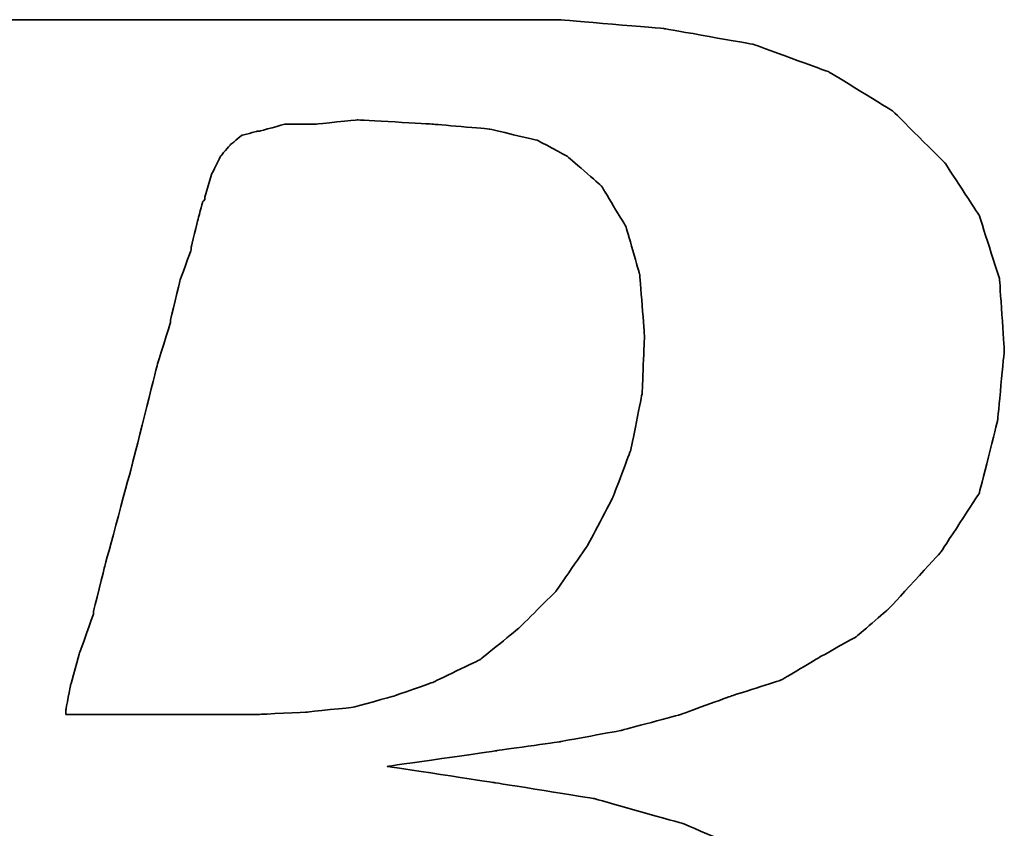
# Model space of a CAD drawing. Header units: millimetres. Extents: x 8 to 529, y 592 to 778.
# Tile 33 of 52: x 378.26 to 382.69, y 654.31 to 657.95. Entities that reach past the tile are written whole.
import ezdxf

# ---------------------------------------------------------------- set-up
doc = ezdxf.new("R2010")
doc.units = ezdxf.units.MM
doc.layers.add('DIM', color=4, linetype='Continuous')
doc.layers.add('layer 1', color=7, linetype='Continuous')

# ---------------------------------------------------------------- blocks, each defined once
blk = doc.blocks.new('TBI MOTION logo(完整正式版)')
at = {"layer": 'layer 1', "color": 22, "lineweight": 35}
for points, knots in [([(-64.65375, -6.86375), (-64.65375, -6.86375), (-64.84375, -7.29625), (-64.84375, -7.29625), (-64.84375, -7.29625), (-64.84375, -7.29625), (-64.86875, -7.34375), (-64.86875, -7.34375), (-64.86875, -7.34375), (-64.86875, -7.34375), (-64.86875, -7.36875), (-64.86875, -7.36875), (-64.86875, -7.36875), (-64.86875, -7.36875), (-65.15375, -7.65375), (-65.15375, -7.65375), (-65.15375, -7.65375), (-65.15375, -7.65375), (-65.17875, -7.65375), (-65.17875, -7.65375), (-65.17875, -7.65375), (-65.17875, -7.65375), (-65.20375, -7.67875), (-65.20375, -7.67875), (-65.20375, -7.67875), (-65.20375, -7.67875), (-65.58875, -7.87125), (-65.58875, -7.87125), (-65.58875, -7.87125), (-65.58875, -7.87125), (-65.63375, -7.87125), (-65.63375, -7.87125), (-65.63375, -7.87125), (-65.63375, -7.87125), (-65.65875, -7.89375), (-65.65875, -7.89375), (-65.65875, -7.89375), (-65.65875, -7.89375), (-66.09375, -7.94375), (-66.09375, -7.94375), (-66.09375, -7.94375), (-66.09375, -7.94375), (-66.11375, -7.94375), (-66.11375, -7.94375), (-66.11375, -7.94375), (-66.11375, -7.94375), (-66.16375, -7.94375), (-66.16375, -7.94375), (-66.16375, -7.94375), (-66.16375, -7.94375), (-66.30875, -7.94375), (-66.30875, -7.94375), (-66.30875, -7.94375), (-66.30875, -7.94375), (-66.69375, -7.94375), (-66.69375, -7.94375), (-66.69375, -7.94375), (-66.69375, -7.94375), (-67.07375, -7.94375), (-67.07375, -7.94375), (-67.07375, -7.94375), (-67.07375, -7.94375), (-67.12375, -7.94375), (-67.12375, -7.94375), (-67.12375, -7.94375), (-67.12375, -7.94375), (-67.12375, -7.96625), (-67.12375, -7.96625), (-67.12375, -7.96625), (-67.12375, -7.96625), (-67.14875, -7.99125), (-67.14875, -7.99125), (-67.14875, -7.99125), (-67.14875, -7.99125), (-67.24375, -8.34875), (-67.24375, -8.34875), (-67.24375, -8.34875), (-67.24375, -8.34875), (-67.31375, -8.68625), (-67.31375, -8.68625), (-67.31375, -8.68625), (-67.31375, -8.68625), (-67.26875, -8.68625), (-67.26875, -8.68625), (-67.26875, -8.68625), (-67.26875, -8.68625), (-67.07375, -8.68625), (-67.07375, -8.68625), (-67.07375, -8.68625), (-67.07375, -8.68625), (-66.54875, -8.68625), (-66.54875, -8.68625), (-66.54875, -8.68625), (-66.54875, -8.68625), (-65.82625, -8.68625), (-65.82625, -8.68625), (-65.82625, -8.68625), (-65.82625, -8.68625), (-65.01375, -8.68625), (-65.01375, -8.68625), (-65.01375, -8.68625), (-65.01375, -8.68625), (-64.05375, -8.68625), (-64.05375, -8.68625), (-64.05375, -8.68625), (-64.05375, -8.68625), (-62.08375, -8.68625), (-62.08375, -8.68625), (-62.08375, -8.68625), (-62.08375, -8.68625), (-60.06875, -8.68625), (-60.06875, -8.68625), (-60.06875, -8.68625), (-60.06875, -8.68625), (-59.10875, -8.68625), (-59.10875, -8.68625), (-59.10875, -8.68625), (-59.10875, -8.68625), (-58.29375, -8.68625), (-58.29375, -8.68625), (-58.29375, -8.68625), (-58.29375, -8.68625), (-57.57375, -8.68625), (-57.57375, -8.68625), (-57.57375, -8.68625), (-57.57375, -8.68625), (-57.04875, -8.68625), (-57.04875, -8.68625), (-57.04875, -8.68625), (-57.04875, -8.68625), (-56.85375, -8.68625), (-56.85375, -8.68625), (-56.85375, -8.68625), (-56.85375, -8.68625), (-56.70875, -8.68625), (-56.70875, -8.68625), (-56.70875, -8.68625), (-56.70875, -8.68625), (-56.61375, -8.68625), (-56.61375, -8.68625), (-56.61375, -8.68625), (-56.61375, -8.68625), (-56.56875, -8.68625), (-56.56875, -8.68625), (-56.56875, -8.68625), (-56.56875, -8.68625), (-55.65375, -8.63875), (-55.65375, -8.63875), (-55.65375, -8.63875), (-55.65375, -8.63875), (-54.76875, -8.51875), (-54.76875, -8.51875), (-54.76875, -8.51875), (-54.76875, -8.51875), (-53.90375, -8.30375), (-53.90375, -8.30375), (-53.90375, -8.30375), (-53.90375, -8.30375), (-53.08875, -8.03875), (-53.08875, -8.03875), (-53.08875, -8.03875), (-53.08875, -8.03875), (-52.34375, -7.65375), (-52.34375, -7.65375), (-52.34375, -7.65375), (-52.34375, -7.65375), (-51.69875, -7.29625), (-51.69875, -7.29625), (-51.69875, -7.29625), (-51.69875, -7.29625), (-51.21875, -6.91125), (-51.21875, -6.91125), (-51.21875, -6.91125), (-51.21875, -6.91125), (-50.83375, -6.50375), (-50.83375, -6.50375), (-50.83375, -6.50375), (-50.83375, -6.50375), (-50.44875, -5.94875), (-50.44875, -5.94875), (-50.44875, -5.94875), (-50.44875, -5.94875), (-50.13875, -5.30375), (-50.13875, -5.30375), (-50.13875, -5.30375), (-50.13875, -5.30375), (-49.99375, -4.65375), (-49.99375, -4.65375), (-49.99375, -4.65375), (-49.99375, -4.65375), (-49.92375, -3.98375), (-49.92375, -3.98375), (-49.92375, -3.98375), (-49.92375, -3.98375), (-49.99375, -3.19374), (-49.99375, -3.19374), (-49.99375, -3.19374), (-49.99375, -3.19374), (-50.23374, -2.44874), (-50.23374, -2.44874), (-50.23374, -2.44874), (-50.23374, -2.44874), (-50.59375, -1.87374), (-50.59375, -1.87374), (-50.59375, -1.87374), (-50.59375, -1.87374), (-51.09875, -1.31874), (-51.09875, -1.31874), (-51.09875, -1.31874), (-51.09875, -1.31874), (-51.74375, -0.81875), (-51.74375, -0.81875), (-51.74375, -0.81875), (-51.74375, -0.81875), (-52.53875, -0.48125), (-52.53875, -0.48125), (-52.53875, -0.48125), (-52.53875, -0.48125), (-53.47375, -0.21875), (-53.47375, -0.21875), (-53.47375, -0.21875), (-53.47375, -0.21875), (-54.52875, -0.04874), (-54.52875, -0.04874), (-54.52875, -0.04874), (-54.52875, -0.04874), (-55.65375, 0.12125), (-55.65375, 0.12125), (-55.65375, 0.12125), (-55.65375, 0.12125), (-54.50375, 0.28624), (-54.50375, 0.28624), (-54.50375, 0.28624), (-54.50375, 0.28624), (-53.83375, 0.38124), (-53.83375, 0.38124), (-53.83375, 0.38124), (-53.83375, 0.38124), (-53.18375, 0.50125), (-53.18375, 0.50125), (-53.18375, 0.50125), (-53.18375, 0.50125), (-52.55875, 0.66874), (-52.55875, 0.66874), (-52.55875, 0.66874), (-52.55875, 0.66874), (-52.03375, 0.86124), (-52.03375, 0.86124), (-52.03375, 0.86124), (-52.03375, 0.86124), (-51.50374, 1.03124), (-51.50374, 1.03124), (-51.50374, 1.03124), (-51.50374, 1.03124), (-51.09875, 1.27125), (-51.09875, 1.27125), (-51.09875, 1.27125), (-51.09875, 1.27125), (-50.71375, 1.48624), (-50.71375, 1.48624), (-50.71375, 1.48624), (-50.71375, 1.48624), (-50.37625, 1.77625), (-50.37625, 1.77625), (-50.37625, 1.77625), (-50.37625, 1.77625), (-49.82375, 2.37625), (-49.82375, 2.37625), (-49.82375, 2.37625), (-49.82375, 2.37625), (-49.41875, 2.99625), (-49.41875, 2.99625), (-49.41875, 2.99625), (-49.41875, 2.99625), (-49.22375, 3.76625), (-49.22375, 3.76625), (-49.22375, 3.76625), (-49.22375, 3.76625), (-49.15375, 4.50874), (-49.15375, 4.50874), (-49.15375, 4.50874), (-49.15375, 4.50874), (-49.20375, 5.25125), (-49.20375, 5.25125), (-49.20375, 5.25125), (-49.20375, 5.25125), (-49.41875, 5.92625), (-49.41875, 5.92625), (-49.41875, 5.92625), (-49.41875, 5.92625), (-49.77875, 6.47625), (-49.77875, 6.47625), (-49.77875, 6.47625), (-49.77875, 6.47625), (-50.33125, 7.02624), (-50.33125, 7.02624), (-50.33125, 7.02624), (-50.33125, 7.02624), (-51.00125, 7.43625), (-51.00125, 7.43625), (-51.00125, 7.43625), (-51.00125, 7.43625), (-51.79375, 7.72625), (-51.79375, 7.72625), (-51.79375, 7.72625), (-51.79375, 7.72625), (-52.72875, 7.89124), (-52.72875, 7.89124), (-52.72875, 7.89124), (-52.72875, 7.89124), (-53.83375, 7.98625), (-53.83375, 7.98625), (-53.83375, 7.98625), (-53.83375, 7.98625), (-53.92875, 7.98625), (-53.92875, 7.98625), (-53.92875, 7.98625), (-53.92875, 7.98625), (-54.26375, 7.98625), (-54.26375, 7.98625), (-54.26375, 7.98625), (-54.26375, 7.98625), (-54.74375, 7.98625), (-54.74375, 7.98625), (-54.74375, 7.98625), (-54.74375, 7.98625), (-55.36875, 7.98625), (-55.36875, 7.98625), (-55.36875, 7.98625), (-55.36875, 7.98625), (-56.13375, 7.98625), (-56.13375, 7.98625), (-56.13375, 7.98625), (-56.13375, 7.98625), (-56.94875, 7.98625), (-56.94875, 7.98625), (-56.94875, 7.98625), (-56.94875, 7.98625), (-58.77625, 7.98625), (-58.77625, 7.98625), (-58.77625, 7.98625), (-58.77625, 7.98625), (-60.59875, 7.98625), (-60.59875, 7.98625), (-60.59875, 7.98625), (-60.59875, 7.98625), (-61.41375, 7.98625), (-61.41375, 7.98625), (-61.41375, 7.98625), (-61.41375, 7.98625), (-62.17875, 7.98625), (-62.17875, 7.98625), (-62.17875, 7.98625), (-62.17875, 7.98625), (-62.80375, 7.98625), (-62.80375, 7.98625), (-62.80375, 7.98625), (-62.80375, 7.98625), (-63.30625, 7.98625), (-63.30625, 7.98625), (-63.30625, 7.98625), (-63.30625, 7.98625), (-63.57375, 7.98625), (-63.57375, 7.98625), (-63.57375, 7.98625), (-63.57375, 7.98625), (-63.57375, 7.96375), (-63.57375, 7.96375), (-63.57375, 7.96375), (-63.57375, 7.96375), (-63.59875, 7.94125), (-63.59875, 7.94125), (-63.59875, 7.94125), (-63.59875, 7.94125), (-63.69375, 7.55625), (-63.69375, 7.55625), (-63.69375, 7.55625), (-63.69375, 7.55625), (-63.76375, 7.24624), (-63.76375, 7.24624), (-63.76375, 7.24624), (-63.76375, 7.24624), (-63.23875, 7.24624), (-63.23875, 7.24624), (-63.23875, 7.24624), (-63.23875, 7.24624), (-62.75875, 7.24624), (-62.75875, 7.24624), (-62.75875, 7.24624), (-62.75875, 7.24624), (-62.61125, 7.24624), (-62.61125, 7.24624), (-62.61125, 7.24624), (-62.61125, 7.24624), (-62.56625, 7.24624), (-62.56625, 7.24624), (-62.56625, 7.24624), (-62.56625, 7.24624), (-62.22875, 7.24624), (-62.22875, 7.24624), (-62.22875, 7.24624), (-62.22875, 7.24624), (-62.20375, 7.24624), (-62.20375, 7.24624), (-62.20375, 7.24624), (-62.20375, 7.24624), (-62.17875, 7.21875), (-62.17875, 7.21875), (-62.17875, 7.21875), (-62.17875, 7.21875), (-61.96375, 7.17125), (-61.96375, 7.17125), (-61.96375, 7.17125), (-61.96375, 7.17125), (-61.72375, 7.12624), (-61.72375, 7.12624), (-61.72375, 7.12624), (-61.72375, 7.12624), (-61.70375, 7.12624), (-61.70375, 7.12624), (-61.70375, 7.12624), (-61.70375, 7.12624), (-61.55875, 7.07624), (-61.55875, 7.07624), (-61.55875, 7.07624), (-61.55875, 7.07624), (-61.50875, 7.07624), (-61.50875, 7.07624), (-61.50875, 7.07624), (-61.50875, 7.07624), (-61.48375, 7.02624), (-61.48375, 7.02624), (-61.48375, 7.02624), (-61.48375, 7.02624), (-61.31875, 6.83375), (-61.31875, 6.83375), (-61.31875, 6.83375), (-61.31875, 6.83375), (-61.29375, 6.81125), (-61.29375, 6.81125), (-61.29375, 6.81125), (-61.29375, 6.81125), (-61.29375, 6.78625), (-61.29375, 6.78625), (-61.29375, 6.78625), (-61.29375, 6.78625), (-61.19875, 6.50124), (-61.19875, 6.50124), (-61.19875, 6.50124), (-61.19875, 6.50124), (-61.17375, 6.45124), (-61.17375, 6.45124), (-61.17375, 6.45124), (-61.17375, 6.45124), (-61.19875, 6.40625), (-61.19875, 6.40625), (-61.19875, 6.40625), (-61.19875, 6.40625), (-61.26875, 5.99624), (-61.26875, 5.99624), (-61.26875, 5.99624), (-61.26875, 5.99624), (-61.26875, 5.85125), (-61.26875, 5.85125), (-61.26875, 5.85125), (-61.26875, 5.85125), (-61.26875, 5.82625), (-61.26875, 5.82625), (-61.26875, 5.82625), (-61.26875, 5.82625), (-61.29375, 5.80625), (-61.29375, 5.80625), (-61.29375, 5.80625), (-61.29375, 5.80625), (-61.34125, 5.66125), (-61.34125, 5.66125), (-61.34125, 5.66125), (-61.34125, 5.66125), (-61.41375, 5.44625), (-61.41375, 5.44625), (-61.41375, 5.44625), (-61.41375, 5.44625), (-61.48375, 5.15625), (-61.48375, 5.15625), (-61.48375, 5.15625), (-61.48375, 5.15625), (-61.58375, 4.82124), (-61.58375, 4.82124), (-61.58375, 4.82124), (-61.58375, 4.82124), (-61.79875, 4.00375), (-61.79875, 4.00375), (-61.79875, 4.00375), (-61.79875, 4.00375), (-62.05875, 2.99625), (-62.05875, 2.99625), (-62.05875, 2.99625), (-62.05875, 2.99625), (-62.34875, 1.91625), (-62.34875, 1.91625), (-62.34875, 1.91625), (-62.34875, 1.91625), (-62.97375, -0.41124), (-62.97375, -0.41124), (-62.97375, -0.41124), (-62.97375, -0.41124), (-63.59875, -2.75875), (-63.59875, -2.75875), (-63.59875, -2.75875), (-63.59875, -2.75875), (-63.88375, -3.86374), (-63.88375, -3.86374), (-63.88375, -3.86374), (-63.88375, -3.86374), (-64.14875, -4.82374), (-64.14875, -4.82374), (-64.14875, -4.82374), (-64.14875, -4.82374), (-64.36375, -5.64125), (-64.36375, -5.64125), (-64.36375, -5.64125), (-64.36375, -5.64125), (-64.43625, -5.97625), (-64.43625, -5.97625), (-64.43625, -5.97625), (-64.43625, -5.97625), (-64.50875, -6.28625), (-64.50875, -6.28625), (-64.50875, -6.28625), (-64.50875, -6.28625), (-64.50875, -6.30875), (-64.50875, -6.30875), (-64.50875, -6.30875), (-64.50875, -6.30875), (-64.57875, -6.50375), (-64.57875, -6.50375), (-64.57875, -6.50375), (-64.57875, -6.50375), (-64.62875, -6.69625), (-64.62875, -6.69625), (-64.62875, -6.69625), (-64.62875, -6.69625), (-64.62875, -6.76875), (-64.62875, -6.76875), (-64.62875, -6.76875), (-64.62875, -6.76875), (-64.62875, -6.81375), (-64.62875, -6.81375), (-64.62875, -6.81375), (-64.62875, -6.81375), (-64.62875, -6.83875), (-64.62875, -6.83875), (-64.62875, -6.83875), (-64.62875, -6.83875), (-64.65375, -6.86375), (-64.65375, -6.86375)], [0, 0, 0, 0, 0.00719424, 0.00719424, 0.00719424, 0.00719425, 0.01438849, 0.01438849, 0.01438849, 0.0143885, 0.02158273, 0.02158273, 0.02158273, 0.02158274, 0.02877698, 0.02877698, 0.02877698, 0.02877699, 0.03597122, 0.03597122, 0.03597122, 0.03597123, 0.04316547, 0.04316547, 0.04316547, 0.04316548, 0.05035971, 0.05035971, 0.05035971, 0.05035972, 0.05755396, 0.05755396, 0.05755396, 0.05755397, 0.0647482, 0.0647482, 0.0647482, 0.06474821, 0.07194245, 0.07194245, 0.07194245, 0.07194246, 0.07913669, 0.07913669, 0.07913669, 0.0791367, 0.08633094, 0.08633094, 0.08633094, 0.08633095, 0.09352518, 0.09352518, 0.09352518, 0.09352519, 0.10071942, 0.10071942, 0.10071942, 0.10071943, 0.10791367, 0.10791367, 0.10791367, 0.10791368, 0.11510791, 0.11510791, 0.11510791, 0.11510792, 0.12230216, 0.12230216, 0.12230216, 0.12230217, 0.1294964, 0.1294964, 0.1294964, 0.12949641, 0.13669065, 0.13669065, 0.13669065, 0.13669066, 0.14388489, 0.14388489, 0.14388489, 0.1438849, 0.15107914, 0.15107914, 0.15107914, 0.15107915, 0.15827338, 0.15827338, 0.15827338, 0.15827339, 0.16546763, 0.16546763, 0.16546763, 0.16546764, 0.17266187, 0.17266187, 0.17266187, 0.17266188, 0.17985612, 0.17985612, 0.17985612, 0.17985613, 0.18705036, 0.18705036, 0.18705036, 0.18705037, 0.1942446, 0.1942446, 0.1942446, 0.19424461, 0.20143885, 0.20143885, 0.20143885, 0.20143886, 0.20863309, 0.20863309, 0.20863309, 0.2086331, 0.21582734, 0.21582734, 0.21582734, 0.21582735, 0.22302158, 0.22302158, 0.22302158, 0.22302159, 0.23021583, 0.23021583, 0.23021583, 0.23021584, 0.23741007, 0.23741007, 0.23741007, 0.23741008, 0.24460432, 0.24460432, 0.24460432, 0.24460433, 0.25179856, 0.25179856, 0.25179856, 0.25179857, 0.25899281, 0.25899281, 0.25899281, 0.25899282, 0.26618705, 0.26618705, 0.26618705, 0.26618706, 0.27338129, 0.27338129, 0.27338129, 0.2733813, 0.28057554, 0.28057554, 0.28057554, 0.28057555, 0.28776978, 0.28776978, 0.28776978, 0.28776979, 0.29496403, 0.29496403, 0.29496403, 0.29496404, 0.30215827, 0.30215827, 0.30215827, 0.30215828, 0.30935252, 0.30935252, 0.30935252, 0.30935253, 0.31654676, 0.31654676, 0.31654676, 0.31654677, 0.32374101, 0.32374101, 0.32374101, 0.32374102, 0.33093525, 0.33093525, 0.33093525, 0.33093526, 0.3381295, 0.3381295, 0.3381295, 0.33812951, 0.34532374, 0.34532374, 0.34532374, 0.34532375, 0.35251799, 0.35251799, 0.35251799, 0.352518, 0.35971223, 0.35971223, 0.35971223, 0.35971224, 0.36690647, 0.36690647, 0.36690647, 0.36690648, 0.37410072, 0.37410072, 0.37410072, 0.37410073, 0.38129496, 0.38129496, 0.38129496, 0.38129497, 0.38848921, 0.38848921, 0.38848921, 0.38848922, 0.39568345, 0.39568345, 0.39568345, 0.39568346, 0.4028777, 0.4028777, 0.4028777, 0.40287771, 0.41007194, 0.41007194, 0.41007194, 0.41007195, 0.41726619, 0.41726619, 0.41726619, 0.4172662, 0.42446043, 0.42446043, 0.42446043, 0.42446044, 0.43165468, 0.43165468, 0.43165468, 0.43165469, 0.43884892, 0.43884892, 0.43884892, 0.43884893, 0.44604317, 0.44604317, 0.44604317, 0.44604318, 0.45323741, 0.45323741, 0.45323741, 0.45323742, 0.46043165, 0.46043165, 0.46043165, 0.46043166, 0.4676259, 0.4676259, 0.4676259, 0.46762591, 0.47482014, 0.47482014, 0.47482014, 0.47482015, 0.48201439, 0.48201439, 0.48201439, 0.4820144, 0.48920863, 0.48920863, 0.48920863, 0.48920864, 0.49640288, 0.49640288, 0.49640288, 0.49640289, 0.50359712, 0.50359712, 0.50359712, 0.50359713, 0.51079137, 0.51079137, 0.51079137, 0.51079138, 0.51798561, 0.51798561, 0.51798561, 0.51798562, 0.52517986, 0.52517986, 0.52517986, 0.52517987, 0.5323741, 0.5323741, 0.5323741, 0.53237411, 0.53956835, 0.53956835, 0.53956835, 0.53956836, 0.54676259, 0.54676259, 0.54676259, 0.5467626, 0.55395683, 0.55395683, 0.55395683, 0.55395684, 0.56115108, 0.56115108, 0.56115108, 0.56115109, 0.56834532, 0.56834532, 0.56834532, 0.56834533, 0.57553957, 0.57553957, 0.57553957, 0.57553958, 0.58273381, 0.58273381, 0.58273381, 0.58273382, 0.58992806, 0.58992806, 0.58992806, 0.58992807, 0.5971223, 0.5971223, 0.5971223, 0.59712231, 0.60431655, 0.60431655, 0.60431655, 0.60431656, 0.61151079, 0.61151079, 0.61151079, 0.6115108, 0.61870504, 0.61870504, 0.61870504, 0.61870505, 0.62589928, 0.62589928, 0.62589928, 0.62589929, 0.63309353, 0.63309353, 0.63309353, 0.63309354, 0.64028777, 0.64028777, 0.64028777, 0.64028778, 0.64748201, 0.64748201, 0.64748201, 0.64748202, 0.65467626, 0.65467626, 0.65467626, 0.65467627, 0.6618705, 0.6618705, 0.6618705, 0.66187051, 0.66906475, 0.66906475, 0.66906475, 0.66906476, 0.67625899, 0.67625899, 0.67625899, 0.676259, 0.68345324, 0.68345324, 0.68345324, 0.68345325, 0.69064748, 0.69064748, 0.69064748, 0.69064749, 0.69784173, 0.69784173, 0.69784173, 0.69784174, 0.70503597, 0.70503597, 0.70503597, 0.70503598, 0.71223022, 0.71223022, 0.71223022, 0.71223023, 0.71942446, 0.71942446, 0.71942446, 0.71942447, 0.72661871, 0.72661871, 0.72661871, 0.72661872, 0.73381295, 0.73381295, 0.73381295, 0.73381296, 0.74100719, 0.74100719, 0.74100719, 0.7410072, 0.74820144, 0.74820144, 0.74820144, 0.74820145, 0.75539568, 0.75539568, 0.75539568, 0.75539569, 0.76258993, 0.76258993, 0.76258993, 0.76258994, 0.76978417, 0.76978417, 0.76978417, 0.76978418, 0.77697842, 0.77697842, 0.77697842, 0.77697843, 0.78417266, 0.78417266, 0.78417266, 0.78417267, 0.79136691, 0.79136691, 0.79136691, 0.79136692, 0.79856115, 0.79856115, 0.79856115, 0.79856116, 0.8057554, 0.8057554, 0.8057554, 0.80575541, 0.81294964, 0.81294964, 0.81294964, 0.81294965, 0.82014388, 0.82014388, 0.82014388, 0.82014389, 0.82733813, 0.82733813, 0.82733813, 0.82733814, 0.83453237, 0.83453237, 0.83453237, 0.83453238, 0.84172662, 0.84172662, 0.84172662, 0.84172663, 0.84892086, 0.84892086, 0.84892086, 0.84892087, 0.85611511, 0.85611511, 0.85611511, 0.85611512, 0.86330935, 0.86330935, 0.86330935, 0.86330936, 0.8705036, 0.8705036, 0.8705036, 0.87050361, 0.87769784, 0.87769784, 0.87769784, 0.87769785, 0.88489209, 0.88489209, 0.88489209, 0.8848921, 0.89208633, 0.89208633, 0.89208633, 0.89208634, 0.89928058, 0.89928058, 0.89928058, 0.89928059, 0.90647482, 0.90647482, 0.90647482, 0.90647483, 0.91366906, 0.91366906, 0.91366906, 0.91366907, 0.92086331, 0.92086331, 0.92086331, 0.92086332, 0.92805755, 0.92805755, 0.92805755, 0.92805756, 0.9352518, 0.9352518, 0.9352518, 0.93525181, 0.94244604, 0.94244604, 0.94244604, 0.94244605, 0.94964029, 0.94964029, 0.94964029, 0.9496403, 0.95683453, 0.95683453, 0.95683453, 0.95683454, 0.96402878, 0.96402878, 0.96402878, 0.96402879, 0.97122302, 0.97122302, 0.97122302, 0.97122303, 0.97841727, 0.97841727, 0.97841727, 0.97841728, 0.98561151, 0.98561151, 0.98561151, 0.98561152, 0.99280576, 0.99280576, 0.99280576, 0.99280577, 1, 1, 1, 1]), ([(-57.50375, 6.35625), (-57.50375, 6.35625), (-57.57375, 6.11625), (-57.57375, 6.11625), (-57.57375, 6.11625), (-57.57375, 6.11625), (-57.57375, 6.09125), (-57.57375, 6.09125), (-57.57375, 6.09125), (-57.57375, 6.09125), (-57.59875, 6.06625), (-57.59875, 6.06625), (-57.59875, 6.06625), (-57.59875, 6.06625), (-57.64875, 5.87625), (-57.64875, 5.87625), (-57.64875, 5.87625), (-57.64875, 5.87625), (-57.71875, 5.58875), (-57.71875, 5.58875), (-57.71875, 5.58875), (-57.71875, 5.58875), (-57.71875, 5.56625), (-57.71875, 5.56625), (-57.71875, 5.56625), (-57.71875, 5.56625), (-57.83875, 5.23125), (-57.83875, 5.23125), (-57.83875, 5.23125), (-57.83875, 5.23125), (-57.93625, 4.82124), (-57.93625, 4.82124), (-57.93625, 4.82124), (-57.93625, 4.82124), (-57.93625, 4.79624), (-57.93625, 4.79624), (-57.93625, 4.79624), (-57.93625, 4.79624), (-58.07875, 4.34125), (-58.07875, 4.34125), (-58.07875, 4.34125), (-58.07875, 4.34125), (-58.34375, 3.28625), (-58.34375, 3.28625), (-58.34375, 3.28625), (-58.34375, 3.28625), (-58.62875, 2.23124), (-58.62875, 2.23124), (-58.62875, 2.23124), (-58.62875, 2.23124), (-58.74875, 1.75125), (-58.74875, 1.75125), (-58.74875, 1.75125), (-58.74875, 1.75125), (-58.74875, 1.72625), (-58.74875, 1.72625), (-58.74875, 1.72625), (-58.74875, 1.72625), (-58.89375, 1.31625), (-58.89375, 1.31625), (-58.89375, 1.31625), (-58.89375, 1.31625), (-58.98875, 0.98124), (-58.98875, 0.98124), (-58.98875, 0.98124), (-58.98875, 0.98124), (-59.03875, 0.71625), (-59.03875, 0.71625), (-59.03875, 0.71625), (-59.03875, 0.71625), (-59.03875, 0.66874), (-59.03875, 0.66874), (-59.03875, 0.66874), (-59.03875, 0.66874), (-58.91875, 0.66874), (-58.91875, 0.66874), (-58.91875, 0.66874), (-58.91875, 0.66874), (-58.53375, 0.66874), (-58.53375, 0.66874), (-58.53375, 0.66874), (-58.53375, 0.66874), (-58.10375, 0.66874), (-58.10375, 0.66874), (-58.10375, 0.66874), (-58.10375, 0.66874), (-57.66875, 0.66874), (-57.66875, 0.66874), (-57.66875, 0.66874), (-57.66875, 0.66874), (-57.33375, 0.66874), (-57.33375, 0.66874), (-57.33375, 0.66874), (-57.33375, 0.66874), (-57.09375, 0.66874), (-57.09375, 0.66874), (-57.09375, 0.66874), (-57.09375, 0.66874), (-56.99875, 0.66874), (-56.99875, 0.66874), (-56.99875, 0.66874), (-56.99875, 0.66874), (-56.49375, 0.69374), (-56.49375, 0.69374), (-56.49375, 0.69374), (-56.49375, 0.69374), (-56.01375, 0.74374), (-56.01375, 0.74374), (-56.01375, 0.74374), (-56.01375, 0.74374), (-55.58375, 0.86124), (-55.58375, 0.86124), (-55.58375, 0.86124), (-55.58375, 0.86124), (-55.17375, 1.00624), (-55.17375, 1.00624), (-55.17375, 1.00624), (-55.17375, 1.00624), (-54.67375, 1.24625), (-54.67375, 1.24625), (-54.67375, 1.24625), (-54.67375, 1.24625), (-54.26375, 1.58124), (-54.26375, 1.58124), (-54.26375, 1.58124), (-54.26375, 1.58124), (-53.87875, 1.96374), (-53.87875, 1.96374), (-53.87875, 1.96374), (-53.87875, 1.96374), (-53.54375, 2.44625), (-53.54375, 2.44625), (-53.54375, 2.44625), (-53.54375, 2.44625), (-53.27875, 2.95125), (-53.27875, 2.95125), (-53.27875, 2.95125), (-53.27875, 2.95125), (-53.08875, 3.45124), (-53.08875, 3.45124), (-53.08875, 3.45124), (-53.08875, 3.45124), (-52.96875, 4.05124), (-52.96875, 4.05124), (-52.96875, 4.05124), (-52.96875, 4.05124), (-52.94375, 4.65125), (-52.94375, 4.65125), (-52.94375, 4.65125), (-52.94375, 4.65125), (-52.99375, 5.30125), (-52.99375, 5.30125), (-52.99375, 5.30125), (-52.99375, 5.30125), (-53.13875, 5.80625), (-53.13875, 5.80625), (-53.13875, 5.80625), (-53.13875, 5.80625), (-53.39875, 6.23625), (-53.39875, 6.23625), (-53.39875, 6.23625), (-53.39875, 6.23625), (-53.75875, 6.54875), (-53.75875, 6.54875), (-53.75875, 6.54875), (-53.75875, 6.54875), (-54.07375, 6.71625), (-54.07375, 6.71625), (-54.07375, 6.71625), (-54.07375, 6.71625), (-54.57375, 6.83375), (-54.57375, 6.83375), (-54.57375, 6.83375), (-54.57375, 6.83375), (-55.17375, 6.88625), (-55.17375, 6.88625), (-55.17375, 6.88625), (-55.17375, 6.88625), (-55.96875, 6.93125), (-55.96875, 6.93125), (-55.96875, 6.93125), (-55.96875, 6.93125), (-56.39875, 6.88625), (-56.39875, 6.88625), (-56.39875, 6.88625), (-56.39875, 6.88625), (-56.42125, 6.88625), (-56.42125, 6.88625), (-56.42125, 6.88625), (-56.42125, 6.88625), (-56.73375, 6.88625), (-56.73375, 6.88625), (-56.73375, 6.88625), (-56.73375, 6.88625), (-56.99875, 6.81125), (-56.99875, 6.81125), (-56.99875, 6.81125), (-56.99875, 6.81125), (-57.02375, 6.81125), (-57.02375, 6.81125), (-57.02375, 6.81125), (-57.02375, 6.81125), (-57.18875, 6.76625), (-57.18875, 6.76625), (-57.18875, 6.76625), (-57.18875, 6.76625), (-57.30875, 6.66625), (-57.30875, 6.66625), (-57.30875, 6.66625), (-57.30875, 6.66625), (-57.40875, 6.54875), (-57.40875, 6.54875), (-57.40875, 6.54875), (-57.40875, 6.54875), (-57.50375, 6.35625), (-57.50375, 6.35625)], [0, 0, 0, 0, 0.01851852, 0.01851852, 0.01851852, 0.01851853, 0.03703704, 0.03703704, 0.03703704, 0.03703705, 0.05555556, 0.05555556, 0.05555556, 0.05555557, 0.07407407, 0.07407407, 0.07407407, 0.07407408, 0.09259259, 0.09259259, 0.09259259, 0.0925926, 0.11111111, 0.11111111, 0.11111111, 0.11111112, 0.12962963, 0.12962963, 0.12962963, 0.12962964, 0.14814815, 0.14814815, 0.14814815, 0.14814816, 0.16666667, 0.16666667, 0.16666667, 0.16666668, 0.18518519, 0.18518519, 0.18518519, 0.1851852, 0.2037037, 0.2037037, 0.2037037, 0.20370371, 0.22222222, 0.22222222, 0.22222222, 0.22222223, 0.24074074, 0.24074074, 0.24074074, 0.24074075, 0.25925926, 0.25925926, 0.25925926, 0.25925927, 0.27777778, 0.27777778, 0.27777778, 0.27777779, 0.2962963, 0.2962963, 0.2962963, 0.29629631, 0.31481481, 0.31481481, 0.31481481, 0.31481482, 0.33333333, 0.33333333, 0.33333333, 0.33333334, 0.35185185, 0.35185185, 0.35185185, 0.35185186, 0.37037037, 0.37037037, 0.37037037, 0.37037038, 0.38888889, 0.38888889, 0.38888889, 0.3888889, 0.40740741, 0.40740741, 0.40740741, 0.40740742, 0.42592593, 0.42592593, 0.42592593, 0.42592594, 0.44444444, 0.44444444, 0.44444444, 0.44444445, 0.46296296, 0.46296296, 0.46296296, 0.46296297, 0.48148148, 0.48148148, 0.48148148, 0.48148149, 0.5, 0.5, 0.5, 0.50000001, 0.51851852, 0.51851852, 0.51851852, 0.51851853, 0.53703704, 0.53703704, 0.53703704, 0.53703705, 0.55555556, 0.55555556, 0.55555556, 0.55555557, 0.57407407, 0.57407407, 0.57407407, 0.57407408, 0.59259259, 0.59259259, 0.59259259, 0.5925926, 0.61111111, 0.61111111, 0.61111111, 0.61111112, 0.62962963, 0.62962963, 0.62962963, 0.62962964, 0.64814815, 0.64814815, 0.64814815, 0.64814816, 0.66666667, 0.66666667, 0.66666667, 0.66666668, 0.68518519, 0.68518519, 0.68518519, 0.6851852, 0.7037037, 0.7037037, 0.7037037, 0.70370371, 0.72222222, 0.72222222, 0.72222222, 0.72222223, 0.74074074, 0.74074074, 0.74074074, 0.74074075, 0.75925926, 0.75925926, 0.75925926, 0.75925927, 0.77777778, 0.77777778, 0.77777778, 0.77777779, 0.7962963, 0.7962963, 0.7962963, 0.79629631, 0.81481481, 0.81481481, 0.81481481, 0.81481482, 0.83333333, 0.83333333, 0.83333333, 0.83333334, 0.85185185, 0.85185185, 0.85185185, 0.85185186, 0.87037037, 0.87037037, 0.87037037, 0.87037038, 0.88888889, 0.88888889, 0.88888889, 0.8888889, 0.90740741, 0.90740741, 0.90740741, 0.90740742, 0.92592593, 0.92592593, 0.92592593, 0.92592594, 0.94444444, 0.94444444, 0.94444444, 0.94444445, 0.96296296, 0.96296296, 0.96296296, 0.96296297, 0.98148148, 0.98148148, 0.98148148, 0.98148149, 1, 1, 1, 1])]:
    blk.add_open_spline(points, degree=3, knots=knots, dxfattribs=at)

msp = doc.modelspace()

# ---------------------------------------------------------------- block references
at = {"layer": 'DIM', "color": 7, "xscale": 0.4268962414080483, "yscale": 0.4268962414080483, "zscale": 0.4268962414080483}
msp.add_blockref('TBI MOTION logo(完整正式版)', (403.6751, 654.5414), dxfattribs=at)

doc.saveas('drawing.dxf')
